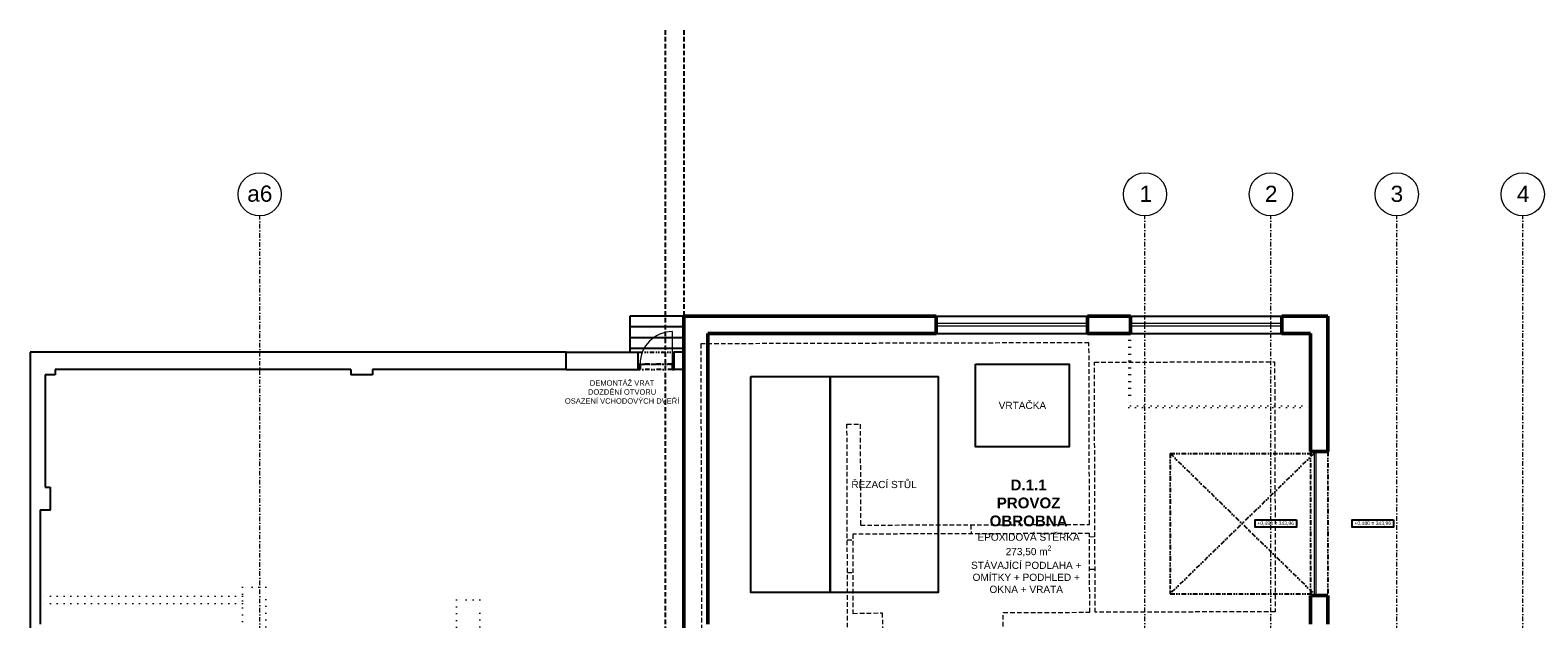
# Model space of a CAD drawing. Header units: millimetres. Extents: x 887082 to 1346431, y -219716 to -98064.
# Tile 11 of 37: x 887835 to 929734, y -123094 to -106729. Entities that reach past the tile are written whole.
import ezdxf
from ezdxf.enums import TextEntityAlignment as Align

# ---------------------------------------------------------------- set-up
doc = ezdxf.new("R2010")
doc.units = ezdxf.units.MM
doc.header["$LTSCALE"] = 10
for name, pattern in [('DASHDOT', [25.4, 12.7, -6.35, 0, -6.35]), ('DASHED', [19.05, 12.7, -6.35]), ('DIVIDE', [31.75, 12.7, -6.35, 0, -6.35, 0, -6.35]), ('DOT', [6.35, 0, -6.35])]:
    doc.linetypes.add(name, pattern=pattern)
for name, color, linetype, lineweight in [('CKDVERE_', 7, 'Continuous', 15), ('CKDVERE_NADROVINOU', 1, 'DIVIDE', 18), ('CKOKNA', 1, 'Continuous', 9), ('CKSTENY_OSY', 1, 'DASHDOT', 15), ('CKSTENY_REZ', 6, 'Continuous', 50), ('CKTEXTY_MALE', 3, 'Continuous', 25), ('CKTEXTY_STREDNI', 6, 'Continuous', 50), ('S-GRID-IDEN', 7, 'Continuous', 9), ('TP_bourané_kce', 7, 'DOT', 15)]:
    doc.layers.add(name, color=color, linetype=linetype, lineweight=lineweight)
doc.layers.add('CKDVERE_DORAZ', color=7, linetype='DOT', lineweight=25, plot=False)
doc.layers.add('TP_skryté_1', color=21, linetype='Continuous', lineweight=50, plot=False)
for name, color, linetype in [('CKSCHODY_PODROVINOU', 7, 'Continuous'), ('CKSTENY_NADROVINOU', 7, 'DIVIDE'), ('CKSTENY_PODROVINOU', 7, 'Continuous'), ('CKSTENY_SKRYTE', 7, 'DASHED'), ('TP_SSGC_stroje', 84, 'Continuous')]:
    doc.layers.add(name, color=color, linetype=linetype)
doc.styles.add('Arial_1', font='arial.ttf', dxfattribs={"height": 450})
doc.styles.add('TOP_ARIAL_CE', font='arial.ttf', dxfattribs={"height": 100})

msp = doc.modelspace()

# ---------------------------------------------------------------- linework, layer by layer
at = {"layer": 'CKDVERE_', "color": 252}
for p, q in [((905685, -116011), (905685, -115111)), ((923515, -118446), (923515, -122446)), ((923565, -118446), (923565, -122446))]:
    msp.add_line(p, q, dxfattribs=at)
msp.add_arc((905685, -116011), 900, 90, 180, dxfattribs=at)
at = {"layer": 'CKDVERE_DORAZ', "color": 252}
msp.add_line((905735, -116011), (904735, -116011), dxfattribs=at)
at = {"layer": 'CKDVERE_NADROVINOU', "color": 252}
for p, q in [((905685, -116011), (904785, -116011)), ((905685, -116161), (904785, -116161))]:
    msp.add_line(p, q, dxfattribs=at)
at = {"layer": 'CKOKNA', "color": 252}
for p, q in [((917215, -114884), (913015, -114884)), ((917215, -114959), (913015, -114959)), ((922615, -114884), (918415, -114884)), ((922615, -114959), (918415, -114959))]:
    msp.add_line(p, q, dxfattribs=at)
at = {"layer": 'CKSCHODY_PODROVINOU', "color": 252}
for p, q in [((906005, -114681), (904505, -114681)), ((904505, -114681), (904505, -115681)), ((906005, -114981), (904505, -114981)), ((906005, -115281), (904505, -115281)), ((906005, -115581), (904505, -115581))]:
    msp.add_line(p, q, dxfattribs=at)
at = {"layer": 'CKSTENY_NADROVINOU', "color": 252}
for p, q in [((904735, -115681), (905735, -115681)), ((905685, -116011), (904785, -116011)), ((905685, -116161), (904785, -116161)), ((919515, -118496), (919515, -122396)), ((919515, -118496), (923565, -118496)), ((919515, -118496), (923515, -122396)), ((923515, -118496), (919515, -122396)), ((923415, -118446), (923415, -122446)), ((923895, -118446), (923895, -122446)), ((919515, -122396), (923565, -122396))]:
    msp.add_line(p, q, dxfattribs=at)
at = {"layer": 'CKSTENY_OSY', "color": 252}
msp.add_line((894215, -162556), (894215, -111893), dxfattribs=at)
at = {"layer": 'CKSTENY_OSY', "color": 252, "lineweight": 5}
for p, q in [((918815, -178808), (918815, -111893)), ((922315, -178808), (922315, -111893)), ((925815, -178808), (925815, -111893)), ((929315, -178808), (929315, -111893))]:
    msp.add_line(p, q, dxfattribs=at)
at = {"layer": 'CKSTENY_PODROVINOU', "color": 252}
for p, q in [((913015, -114681), (917215, -114681)), ((918415, -114681), (922615, -114681)), ((913015, -115161), (917215, -115161)), ((918415, -115161), (922615, -115161)), ((887835, -115681), (887835, -132516)), ((902735, -115681), (887835, -115681)), ((902735, -116161), (902735, -115681)), ((902735, -115681), (904735, -115681)), ((904735, -116161), (904735, -115681)), ((904735, -116011), (904785, -116011)), ((904735, -116011), (904785, -116011)), ((904735, -116161), (904735, -116011)), ((904785, -116161), (904785, -116011)), ((904785, -116011), (904785, -116161)), ((905685, -116011), (905735, -116011)), ((905685, -116161), (905685, -116011)), ((905735, -116011), (905685, -116011)), ((905685, -116011), (905685, -116161)), ((906005, -115681), (905735, -115681)), ((905735, -116161), (905735, -115681)), ((905735, -116161), (905735, -116011)), ((888255, -116311), (888255, -119436)), ((888535, -116311), (888255, -116311)), ((896750, -116161), (888535, -116161)), ((888535, -116161), (888535, -116311)), ((896750, -116161), (896750, -116311)), ((897350, -116311), (896750, -116311)), ((897350, -116161), (897350, -116311)), ((902735, -116161), (897350, -116161)), ((902735, -116161), (904785, -116161)), ((904785, -116161), (904735, -116161)), ((905685, -116161), (905735, -116161)), ((905685, -116161), (905735, -116161)), ((906005, -116161), (905735, -116161)), ((888255, -119436), (888395, -119436)), ((888395, -119436), (888395, -120066)), ((888115, -120066), (888115, -123246)), ((888115, -120066), (888395, -120066))]:
    msp.add_line(p, q, dxfattribs=at)
at = {"layer": 'CKSTENY_REZ', "color": 252}
for p, q in [((906005, -114681), (913015, -114681)), ((906005, -114681), (906005, -131976)), ((913015, -115161), (913015, -114681)), ((917215, -115161), (917215, -114681)), ((917215, -114681), (918415, -114681)), ((918415, -115161), (918415, -114681)), ((922615, -115161), (922615, -114681)), ((922615, -114681), (923895, -114681)), ((923895, -114681), (923895, -118446)), ((906665, -115161), (913015, -115161)), ((906665, -115161), (906665, -123246)), ((917215, -115161), (918415, -115161)), ((922615, -115161), (923415, -115161)), ((923415, -115161), (923415, -118446)), ((923415, -118446), (923895, -118446)), ((923415, -122446), (923415, -123246)), ((923895, -122446), (923415, -122446)), ((923895, -122446), (923895, -123246))]:
    msp.add_line(p, q, dxfattribs=at)
at = {"layer": 'CKSTENY_SKRYTE', "color": 252}
for p, q in [((905485, -106729), (905485, -131476)), ((906005, -106729), (906005, -114681))]:
    msp.add_line(p, q, dxfattribs=at)
at = {"layer": 'CKTEXTY_MALE', "color": 252}
for points in [[(923024, -120346), (923024, -120546), (921874, -120546), (921874, -120346)], [(925722, -120346), (925722, -120546), (924572, -120546), (924572, -120346)]]:
    msp.add_lwpolyline(points, close=True, dxfattribs=at)
at = {"layer": 'S-GRID-IDEN', "color": 252}
for centre in [(894215, -111293), (918815, -111293), (922315, -111293), (925815, -111293), (929315, -111293)]:
    msp.add_circle(centre, 600, dxfattribs=at)
at = {"layer": 'TP_bourané_kce', "color": 252, "ltscale": 3}
for p, q in [((918365, -115161), (918365, -117221)), ((918415, -115161), (918415, -117171)), ((918365, -117221), (923415, -117221)), ((918415, -117171), (923415, -117171)), ((888395, -119436), (888255, -119436)), ((888395, -120066), (888115, -120066)), ((893735, -122466), (888115, -122466)), ((893735, -122666), (888115, -122666))]:
    msp.add_line(p, q, dxfattribs=at)
for points in [[(893735, -123886), (894385, -123886), (894385, -122216), (893735, -122216)], [(899685, -123886), (900335, -123886), (900335, -122566), (899685, -122566)]]:
    msp.add_lwpolyline(points, close=True, dxfattribs=at)
at = {"layer": 'TP_skryté_1', "color": 252, "linetype": 'DASHED', "lineweight": 15}
for p, q in [((917260, -115419), (906472, -115449)), ((906472, -115449), (906495, -123912)), ((917274, -120471), (917260, -115419)), ((917412, -115960), (922419, -115946)), ((917431, -122911), (917412, -115960)), ((922419, -115946), (922438, -122898)), ((910535, -117684), (910903, -117683)), ((910552, -123901), (910535, -117684)), ((910903, -117683), (910911, -120488)), ((910911, -120488), (917274, -120471)), ((913062, -120482), (913062, -120732)), ((913981, -120480), (913982, -120730)), ((910544, -120894), (910694, -120893)), ((917275, -120721), (910694, -120739)), ((910694, -120739), (910700, -122942)), ((917281, -122912), (917275, -120721)), ((917275, -120810), (917425, -120809)), ((910546, -121803), (910696, -121803)), ((917277, -121711), (917427, -121711)), ((910700, -122942), (911517, -122928)), ((911517, -122928), (911527, -126476)), ((914851, -124067), (914881, -122918)), ((914881, -122918), (917281, -122912)), ((922438, -122898), (917431, -122911))]:
    msp.add_line(p, q, dxfattribs=at)
at = {"layer": 'TP_SSGC_stroje', "color": 252}
for points in [[(914110, -116011), (916710, -116011), (916710, -118311), (914110, -118311)], [(907865, -116361), (910065, -116361), (910065, -122361), (907865, -122361)], [(910065, -116361), (913065, -116361), (913065, -122361), (910065, -122361)]]:
    msp.add_lwpolyline(points, close=True, dxfattribs=at)

# ---------------------------------------------------------------- texts
at = {"layer": 'CKTEXTY_MALE', "color": 252, "style": 'TOP_ARIAL_CE'}
msp.add_text('VRTAČKA', height=200, rotation=0, dxfattribs=at).set_placement((915410, -117161), align=Align.MIDDLE_CENTER)
at = {"layer": 'CKTEXTY_MALE', "color": 252, "attachment_point": 5, "style": 'TOP_ARIAL_CE'}
for s, insert, char_height, width, rotation in [('\\A1;DEMONTÁŽ VRAT\\PDOZDĚNÍ OTVORU\\POSAZENÍ VCHODOVÝCH DVEŘÍ', (904285, -116789), 150, 4059.53, 0), ('\\A1;ŘEZACÍ STŮL', (911565, -119361), 200, 2131.75, 0), ('+0,480 = 343,96', (922449, -120446), 100, 1125.79, 360), ('+0,480 = 343,96', (925147, -120446), 100, 1125.79, 360)]:
    msp.add_mtext(s, dxfattribs=dict(at, insert=insert, char_height=char_height, width=width, rotation=rotation))
at = {"layer": 'CKTEXTY_STREDNI', "color": 252, "insert": (915582, -120292), "char_height": 300, "width": 5113.54, "attachment_point": 5, "rotation": 0, "style": 'TOP_ARIAL_CE'}
msp.add_mtext('\\A1;{\\fArial|b1|i0|c238|p34;D.1.1\\PPROVOZ\\POBROBNA} {\\H0.6667x;\\PEPOXIDOVÁ STĚRKA\\P273,50 m\\H0.7x;\\S2^ ;}', dxfattribs=at)
at = {"layer": 'S-GRID-IDEN', "color": 252, "linetype": 'Continuous', "style": 'Arial_1'}
for s, p in [('a6', (893868, -111499)), ('1', (918664, -111504)), ('2', (922148, -111504)), ('3', (925642, -111504)), ('4', (929152, -111504))]:
    msp.add_text(s, height=450, dxfattribs=at).set_placement(p)
at = {"layer": 'TP_skryté_1', "color": 252, "insert": (915516, -121941), "char_height": 200, "width": 3108.99, "attachment_point": 5, "rotation": 0, "style": 'TOP_ARIAL_CE'}
msp.add_mtext('\\A1;STÁVAJÍCÍ PODLAHA + OMÍTKY + PODHLED + OKNA + VRATA', dxfattribs=at)

doc.saveas('drawing.dxf')
